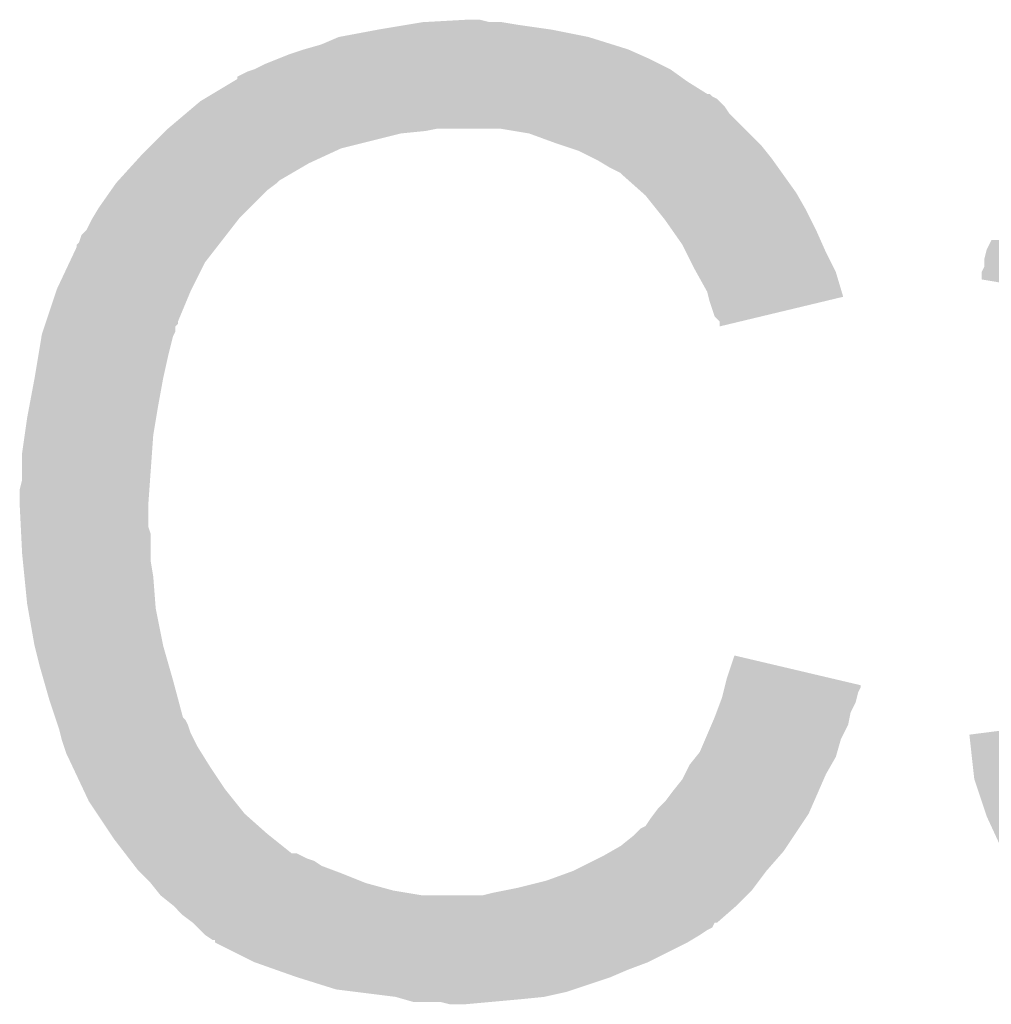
# Model space of a CAD drawing. Extents: x -0.05 to 0.95, y -0.15 to 1.54.
# Tile 25 of 35: x 0.246 to 0.2853, y 1.1293 to 1.1691. Entities that reach past the tile are written whole.
import ezdxf

# ---------------------------------------------------------------- set-up
doc = ezdxf.new("R2010")
doc.units = 0
doc.layers.add('STEP_DOWN_13_CLICK_V101_GTO', color=14, linetype='CONTINUOUS')

msp = doc.modelspace()

# ---------------------------------------------------------------- linework, layer by layer
at = {"layer": 'STEP_DOWN_13_CLICK_V101_GTO'}
for points in [[(0.2617, 1.1689), (0.2623, 1.169), (0.2661, 1.1689), (0.2655, 1.169)], [(0.2623, 1.169), (0.2641, 1.1691), (0.265, 1.169), (0.2646, 1.1691)], [(0.2589, 1.1684), (0.2605, 1.1687), (0.269, 1.1684), (0.2675, 1.1687)], [(0.2605, 1.1687), (0.2617, 1.1689), (0.2675, 1.1687), (0.2661, 1.1689)], [(0.2582, 1.1681), (0.2589, 1.1684), (0.26996, 1.1681), (0.269, 1.1684)], [(0.2569, 1.1677), (0.2575, 1.1679), (0.27105, 1.1677), (0.2706, 1.1679)], [(0.2575, 1.1679), (0.2582, 1.1681), (0.2706, 1.1679), (0.26996, 1.1681)], [(0.2559, 1.1673), (0.2564, 1.1675), (0.2719, 1.1673), (0.2715, 1.1675)], [(0.2564, 1.1675), (0.2569, 1.1677), (0.2715, 1.1675), (0.27105, 1.1677)], [(0.254801, 1.1668), (0.2552, 1.167), (0.27272, 1.1668), (0.27244, 1.167)], [(0.2552, 1.167), (0.2555, 1.1671), (0.27244, 1.167), (0.2723, 1.1671)], [(0.2555, 1.1671), (0.2559, 1.1673), (0.2723, 1.1671), (0.2719, 1.1673)], [(0.2538, 1.1661), (0.254633, 1.1666), (0.2738, 1.1661), (0.273, 1.1666)], [(0.254633, 1.1666), (0.2548, 1.1667), (0.273, 1.1666), (0.272859, 1.1667)], [(0.2548, 1.1667), (0.254801, 1.1668), (0.272859, 1.1667), (0.27272, 1.1668)], [(0.253064, 1.1656), (0.2533, 1.1658), (0.2745, 1.1656), (0.2743, 1.1658)], [(0.2533, 1.1658), (0.253466, 1.1659), (0.2743, 1.1658), (0.2742, 1.1659)], [(0.253466, 1.1659), (0.253633, 1.166), (0.2742, 1.1659), (0.274, 1.166)], [(0.253633, 1.166), (0.253799, 1.1661), (0.274, 1.166), (0.2739, 1.1661)], [(0.253799, 1.1661), (0.2538, 1.1661), (0.2739, 1.1661), (0.2738, 1.1661)], [(0.252709, 1.1653), (0.253064, 1.1656), (0.2747, 1.1653), (0.2745, 1.1656)], [(0.252, 1.1647), (0.252709, 1.1653), (0.2753, 1.1647), (0.2747, 1.1653)], [(0.2518, 1.1645), (0.2519, 1.1646), (0.2614, 1.1645), (0.2624, 1.1646)], [(0.2519, 1.1646), (0.252, 1.1647), (0.2624, 1.1646), (0.2629, 1.1647)], [(0.2666, 1.1645), (0.2654, 1.1647), (0.2755, 1.1645), (0.2753, 1.1647)], [(0.2512, 1.1639), (0.2518, 1.1645), (0.259, 1.1639), (0.2614, 1.1645)], [(0.2677, 1.1641), (0.2666, 1.1645), (0.2759, 1.1641), (0.2755, 1.1645)], [(0.2509, 1.1636), (0.2512, 1.1639), (0.25835, 1.1636), (0.259, 1.1639)], [(0.268, 1.164), (0.2677, 1.1641), (0.276, 1.164), (0.2759, 1.1641)], [(0.2686, 1.1638), (0.268, 1.164), (0.27616, 1.1638), (0.276, 1.164)], [(0.2692, 1.1635), (0.2686, 1.1638), (0.2764, 1.1635), (0.27616, 1.1638)], [(0.250627, 1.1633), (0.2509, 1.1636), (0.2577, 1.1633), (0.25835, 1.1636)], [(0.2694, 1.1634), (0.2692, 1.1635), (0.276471, 1.1634), (0.2764, 1.1635)], [(0.2699, 1.1631), (0.2694, 1.1634), (0.276686, 1.1631), (0.276471, 1.1634)], [(0.249991, 1.1626), (0.250627, 1.1633), (0.2565, 1.1626), (0.2577, 1.1633)], [(0.2703, 1.1629), (0.2699, 1.1631), (0.276829, 1.1629), (0.276686, 1.1631)], [(0.2499, 1.1625), (0.249991, 1.1626), (0.2564, 1.1625), (0.2565, 1.1626)], [(0.2704, 1.1628), (0.2703, 1.1629), (0.2769, 1.1628), (0.276829, 1.1629)], [(0.271188, 1.1621), (0.2704, 1.1628), (0.2774, 1.1621), (0.2769, 1.1628)], [(0.2492, 1.1615), (0.24969, 1.1622), (0.2553, 1.1615), (0.256, 1.1622)], [(0.24969, 1.1622), (0.2499, 1.1625), (0.256, 1.1622), (0.2564, 1.1625)], [(0.2713, 1.162), (0.271188, 1.1621), (0.277457, 1.162), (0.2774, 1.1621)], [(0.27178, 1.1614), (0.2713, 1.162), (0.2778, 1.1614), (0.277457, 1.162)], [(0.24896, 1.1611), (0.2492, 1.1615), (0.2549, 1.1611), (0.2553, 1.1615)], [(0.2721, 1.161), (0.27178, 1.1614), (0.278, 1.161), (0.2778, 1.1614)], [(0.2487, 1.1606), (0.2489, 1.161), (0.254511, 1.1606), (0.254822, 1.161)], [(0.2489, 1.161), (0.24896, 1.1611), (0.254822, 1.161), (0.2549, 1.1611)], [(0.27238, 1.1606), (0.2721, 1.161), (0.2782, 1.1606), (0.278, 1.161)], [(0.2485, 1.1604), (0.2487, 1.1606), (0.254356, 1.1604), (0.254511, 1.1606)], [(0.2728, 1.16), (0.27238, 1.1606), (0.278467, 1.16), (0.2782, 1.1606)], [(0.2484, 1.1601), (0.2485, 1.1604), (0.254122, 1.1601), (0.254356, 1.1604)], [(0.28525, 1.1601), (0.2853, 1.1602), (0.2901, 1.1601), (0.290144, 1.1602)], [(0.248018, 1.1593), (0.2483, 1.1599), (0.2535, 1.1593), (0.253967, 1.1599)], [(0.2483, 1.16), (0.2484, 1.1601), (0.254045, 1.16), (0.254122, 1.1601)], [(0.2483, 1.1599), (0.2483, 1.16), (0.253967, 1.1599), (0.254045, 1.16)], [(0.27295, 1.1597), (0.2728, 1.16), (0.2786, 1.1597), (0.278467, 1.16)], [(0.285, 1.1594), (0.2851, 1.1598), (0.289909, 1.1594), (0.290018, 1.1598)], [(0.2851, 1.1598), (0.28525, 1.1601), (0.290018, 1.1598), (0.2901, 1.1601)], [(0.2733, 1.159), (0.27295, 1.1597), (0.27895, 1.159), (0.2786, 1.1597)], [(0.285, 1.1591), (0.285, 1.1594), (0.289827, 1.1591), (0.289909, 1.1594)], [(0.2475, 1.1582), (0.248018, 1.1593), (0.25295, 1.1582), (0.2535, 1.1593)], [(0.273356, 1.1589), (0.2733, 1.159), (0.279, 1.1589), (0.27895, 1.159)], [(0.2849, 1.1589), (0.28495, 1.159), (0.289783, 1.1589), (0.2898, 1.159)], [(0.28495, 1.159), (0.285, 1.1591), (0.2898, 1.159), (0.289827, 1.1591)], [(0.2738, 1.1581), (0.273356, 1.1589), (0.279239, 1.1581), (0.279, 1.1589)], [(0.2849, 1.158601), (0.2849, 1.1589), (0.289733, 1.158601), (0.289783, 1.1589)], [(0.289599, 1.1578), (0.2849, 1.158601), (0.289599, 1.1578), (0.289733, 1.158601)], [(0.247467, 1.1581), (0.2475, 1.1582), (0.2529, 1.1581), (0.25295, 1.1582)], [(0.247067, 1.1569), (0.247467, 1.1581), (0.2524, 1.1569), (0.2529, 1.1581)], [(0.27385, 1.1579), (0.2738, 1.1581), (0.279299, 1.1579), (0.279239, 1.1581)], [(0.2739, 1.1577), (0.27385, 1.1579), (0.278466, 1.1577), (0.279299, 1.1579)], [(0.2741, 1.1571), (0.2739, 1.1577), (0.275964, 1.1571), (0.278466, 1.1577)], [(0.2743, 1.1569), (0.2741, 1.1571), (0.27513, 1.1569), (0.275964, 1.1571)], [(0.246933, 1.1565), (0.247, 1.1567), (0.2523, 1.1565), (0.2523, 1.1567)], [(0.247, 1.1567), (0.247033, 1.1568), (0.2523, 1.1567), (0.2524, 1.1568)], [(0.247033, 1.1568), (0.247067, 1.1569), (0.2524, 1.1568), (0.2524, 1.1569)], [(0.2743, 1.156701), (0.2743, 1.1569), (0.2743, 1.156701), (0.27513, 1.1569)], [(0.24675, 1.1555), (0.246883, 1.1563), (0.252, 1.1555), (0.2522, 1.1563)], [(0.246883, 1.1563), (0.2469, 1.1564), (0.2522, 1.1563), (0.25225, 1.1564)], [(0.2469, 1.1564), (0.246933, 1.1565), (0.25225, 1.1564), (0.2523, 1.1565)], [(0.2466, 1.1546), (0.24675, 1.1555), (0.2518, 1.1546), (0.252, 1.1555)], [(0.246394, 1.1535), (0.2466, 1.1546), (0.2516, 1.1535), (0.2518, 1.1546)], [(0.2463, 1.153), (0.246394, 1.1535), (0.251517, 1.153), (0.2516, 1.1535)], [(0.2462, 1.1523), (0.2463, 1.153), (0.2514, 1.1523), (0.251517, 1.153)], [(0.2461, 1.1516), (0.2462, 1.1523), (0.25135, 1.1516), (0.2514, 1.1523)], [(0.2461, 1.1505), (0.2461, 1.1516), (0.251271, 1.1505), (0.25135, 1.1516)], [(0.246, 1.1501), (0.2461, 1.1505), (0.251243, 1.1501), (0.251271, 1.1505)], [(0.246, 1.1495), (0.246, 1.1501), (0.2512, 1.1495), (0.251243, 1.1501)], [(0.246045, 1.1486), (0.246, 1.1495), (0.2512, 1.1486), (0.2512, 1.1495)], [(0.24606, 1.1483), (0.246045, 1.1486), (0.2513, 1.1483), (0.2512, 1.1486)], [(0.2461, 1.1475), (0.24606, 1.1483), (0.2513, 1.1475), (0.2513, 1.1483)], [(0.24613, 1.1472), (0.2461, 1.1475), (0.2513, 1.1472), (0.2513, 1.1475)], [(0.24619, 1.1466), (0.24613, 1.1472), (0.2514, 1.1466), (0.2513, 1.1472)], [(0.2463, 1.1455), (0.24619, 1.1466), (0.251485, 1.1455), (0.2514, 1.1466)], [(0.246335, 1.1453), (0.2463, 1.1455), (0.2515, 1.1453), (0.251485, 1.1455)], [(0.2466, 1.1438), (0.246335, 1.1453), (0.2518, 1.1438), (0.2515, 1.1453)], [(0.2468, 1.143), (0.2466, 1.1438), (0.252029, 1.143), (0.2518, 1.1438)], [(0.2746, 1.1425), (0.274901, 1.1434), (0.278723, 1.1425), (0.274901, 1.1434)], [(0.246972, 1.1424), (0.2468, 1.143), (0.2522, 1.1424), (0.252029, 1.143)], [(0.2472, 1.1416), (0.246972, 1.1424), (0.252414, 1.1416), (0.2522, 1.1424)], [(0.274525, 1.142199), (0.2746, 1.1425), (0.28, 1.142199), (0.278723, 1.1425)], [(0.2744, 1.1417), (0.27445, 1.1419), (0.27985, 1.1417), (0.2799, 1.1419)], [(0.27445, 1.1419), (0.2745, 1.1421), (0.2799, 1.1419), (0.28, 1.1421)], [(0.2745, 1.1421), (0.274525, 1.142199), (0.28, 1.1421), (0.28, 1.142199)], [(0.247433, 1.1409), (0.2472, 1.1416), (0.2526, 1.1409), (0.252414, 1.1416)], [(0.274175, 1.1411), (0.274325, 1.1415), (0.2796, 1.1411), (0.2798, 1.1415)], [(0.274325, 1.1415), (0.2744, 1.1417), (0.2798, 1.1415), (0.27985, 1.1417)], [(0.2741, 1.1409), (0.274175, 1.1411), (0.27956, 1.1409), (0.2796, 1.1411)], [(0.247467, 1.1408), (0.247433, 1.1409), (0.2527, 1.1408), (0.2526, 1.1409)], [(0.247533, 1.1406), (0.247467, 1.1408), (0.2528, 1.1406), (0.2527, 1.1408)], [(0.273971, 1.1406), (0.2741, 1.1409), (0.2795, 1.1406), (0.27956, 1.1409)], [(0.2476, 1.1404), (0.247533, 1.1406), (0.252867, 1.1404), (0.2528, 1.1406)], [(0.247625, 1.1403), (0.2476, 1.1404), (0.2529, 1.1403), (0.252867, 1.1404)], [(0.2477, 1.14), (0.247625, 1.1403), (0.25305, 1.14), (0.2529, 1.1403)], [(0.273714, 1.14), (0.273971, 1.1406), (0.2792, 1.14), (0.2795, 1.1406)], [(0.284401, 1.1402), (0.285969, 1.1404), (0.2892, 1.1402), (0.2892, 1.1404)], [(0.2478, 1.1397), (0.2477, 1.14), (0.2532, 1.1397), (0.25305, 1.14)], [(0.2735, 1.1395), (0.273714, 1.14), (0.279057, 1.1395), (0.2792, 1.14)], [(0.284412, 1.1401), (0.284401, 1.1402), (0.2892, 1.1401), (0.2892, 1.1402)], [(0.284445, 1.1398), (0.284412, 1.1401), (0.2893, 1.1398), (0.2892, 1.1401)], [(0.2479, 1.1394), (0.2478, 1.1397), (0.253388, 1.1394), (0.2532, 1.1397)], [(0.27334, 1.1393), (0.2735, 1.1395), (0.279, 1.1393), (0.279057, 1.1395)], [(0.284489, 1.1394), (0.284445, 1.1398), (0.2894, 1.1394), (0.2893, 1.1398)], [(0.248, 1.1392), (0.2479, 1.1394), (0.253512, 1.1392), (0.253388, 1.1394)], [(0.248141, 1.1389), (0.248, 1.1392), (0.2537, 1.1389), (0.253512, 1.1392)], [(0.2731, 1.139), (0.27334, 1.1393), (0.278828, 1.139), (0.279, 1.1393)], [(0.284589, 1.1385), (0.284489, 1.1394), (0.2897, 1.1385), (0.2894, 1.1394)], [(0.248565, 1.138), (0.248141, 1.1389), (0.2543, 1.138), (0.2537, 1.1389)], [(0.2729, 1.1386), (0.2731, 1.139), (0.2786, 1.1386), (0.278828, 1.139)], [(0.2724, 1.1379), (0.2728, 1.1384), (0.278294, 1.1379), (0.278512, 1.1384)], [(0.2728, 1.1384), (0.2729, 1.1386), (0.278512, 1.1384), (0.2786, 1.1386)], [(0.2846, 1.1384), (0.284589, 1.1385), (0.28974, 1.1384), (0.2897, 1.1385)], [(0.2849, 1.1375), (0.2846, 1.1384), (0.2901, 1.1375), (0.28974, 1.1384)], [(0.2488, 1.1375), (0.248565, 1.138), (0.2547, 1.1375), (0.2543, 1.138)], [(0.2721, 1.1375), (0.2724, 1.1379), (0.278119, 1.1375), (0.278294, 1.1379)], [(0.249133, 1.137), (0.2488, 1.1375), (0.2551, 1.137), (0.2547, 1.1375)], [(0.2718, 1.1372), (0.2721, 1.1375), (0.277987, 1.1372), (0.278119, 1.1375)], [(0.2851, 1.1369), (0.2849, 1.1375), (0.290433, 1.1369), (0.2901, 1.1375)], [(0.27165, 1.137), (0.2718, 1.1372), (0.2779, 1.137), (0.277987, 1.1372)], [(0.249667, 1.1362), (0.249133, 1.137), (0.256, 1.1362), (0.2551, 1.137)], [(0.2713, 1.1365), (0.2715, 1.1368), (0.277567, 1.1365), (0.277767, 1.1368)], [(0.2715, 1.1368), (0.27165, 1.137), (0.277767, 1.1368), (0.2779, 1.137)], [(0.285654, 1.1357), (0.2851, 1.1369), (0.2911, 1.1357), (0.290433, 1.1369)], [(0.2708, 1.1361), (0.2711, 1.1364), (0.2773, 1.1361), (0.2775, 1.1364)], [(0.2711, 1.1364), (0.2713, 1.1365), (0.2775, 1.1364), (0.277567, 1.1365)], [(0.2498, 1.136), (0.249667, 1.1362), (0.25625, 1.136), (0.256, 1.1362)], [(0.250262, 1.1354), (0.2498, 1.136), (0.257, 1.1354), (0.25625, 1.136)], [(0.2703, 1.1357), (0.2708, 1.1361), (0.277033, 1.1357), (0.2773, 1.1361)], [(0.2696, 1.1353), (0.26995, 1.1355), (0.276725, 1.1353), (0.2769, 1.1355)], [(0.26995, 1.1355), (0.2703, 1.1357), (0.2769, 1.1355), (0.277033, 1.1357)], [(0.250415, 1.1352), (0.250262, 1.1354), (0.2576, 1.1352), (0.2572, 1.1354)], [(0.250262, 1.1354), (0.250262, 1.1354), (0.2572, 1.1354), (0.257, 1.1354)], [(0.250492, 1.1351), (0.250415, 1.1352), (0.2579, 1.1351), (0.2576, 1.1352)], [(0.250646, 1.1349), (0.250492, 1.1351), (0.2582, 1.1349), (0.2579, 1.1351)], [(0.2684, 1.1347), (0.2696, 1.1353), (0.2762, 1.1347), (0.276725, 1.1353)], [(0.2508, 1.1347), (0.250646, 1.1349), (0.258733, 1.1347), (0.2582, 1.1349)], [(0.2509, 1.1346), (0.2508, 1.1347), (0.259, 1.1346), (0.258733, 1.1347)], [(0.2673, 1.1343), (0.2684, 1.1347), (0.2759, 1.1343), (0.2762, 1.1347)], [(0.2513, 1.1342), (0.2509, 1.1346), (0.26, 1.1342), (0.259, 1.1346)], [(0.2661, 1.134), (0.2673, 1.1343), (0.275675, 1.134), (0.2759, 1.1343)], [(0.25154, 1.1339), (0.2513, 1.1342), (0.2611, 1.1339), (0.26, 1.1342)], [(0.2656, 1.1339), (0.2661, 1.134), (0.2756, 1.1339), (0.275675, 1.134)], [(0.2517, 1.1337), (0.25154, 1.1339), (0.2623, 1.1337), (0.2611, 1.1339)], [(0.2522, 1.1333), (0.2517, 1.1337), (0.275, 1.1333), (0.2754, 1.1337)], [(0.2647, 1.1337), (0.2651, 1.1338), (0.2754, 1.1337), (0.2755, 1.1338)], [(0.2651, 1.1338), (0.2656, 1.1339), (0.2755, 1.1338), (0.2756, 1.1339)], [(0.2526, 1.1329), (0.2522, 1.1333), (0.274543, 1.1329), (0.275, 1.1333)], [(0.253, 1.1326), (0.2526, 1.1329), (0.2742, 1.1326), (0.274543, 1.1329)], [(0.253001, 1.132599), (0.253, 1.1326), (0.2741, 1.132599), (0.2742, 1.1326)], [(0.2532, 1.1324), (0.253001, 1.132599), (0.274, 1.1324), (0.2741, 1.132599)], [(0.2533, 1.1323), (0.2532, 1.1324), (0.2738, 1.1323), (0.274, 1.1324)], [(0.2535, 1.1321), (0.2533, 1.1323), (0.2735, 1.1321), (0.2738, 1.1323)], [(0.2538, 1.1319), (0.2535, 1.1321), (0.273167, 1.1319), (0.2735, 1.1321)], [(0.2539, 1.131801), (0.253899, 1.1319), (0.273001, 1.131801), (0.273167, 1.1319)], [(0.253901, 1.1318), (0.2539, 1.131801), (0.273, 1.1318), (0.273001, 1.131801)], [(0.2555, 1.131), (0.253901, 1.1318), (0.2714, 1.131), (0.273, 1.1318)], [(0.25635, 1.1307), (0.2555, 1.131), (0.2706, 1.1307), (0.2714, 1.131)], [(0.2572, 1.1304), (0.25635, 1.1307), (0.2699, 1.1304), (0.2706, 1.1307)], [(0.2588, 1.1299), (0.2572, 1.1304), (0.2684, 1.1299), (0.2699, 1.1304)], [(0.2596, 1.1298), (0.2588, 1.1299), (0.2681, 1.1298), (0.2684, 1.1299)], [(0.2612, 1.1296), (0.2596, 1.1298), (0.2672, 1.1296), (0.2681, 1.1298)], [(0.26155, 1.1295), (0.2612, 1.1296), (0.2662, 1.1295), (0.2672, 1.1296)], [(0.2619, 1.1294), (0.26155, 1.1295), (0.2651, 1.1294), (0.2662, 1.1295)], [(0.2634, 1.1293), (0.263, 1.1294), (0.264, 1.1293), (0.2651, 1.1294)]]:
    msp.add_solid(points, dxfattribs=at)

doc.saveas('drawing.dxf')
